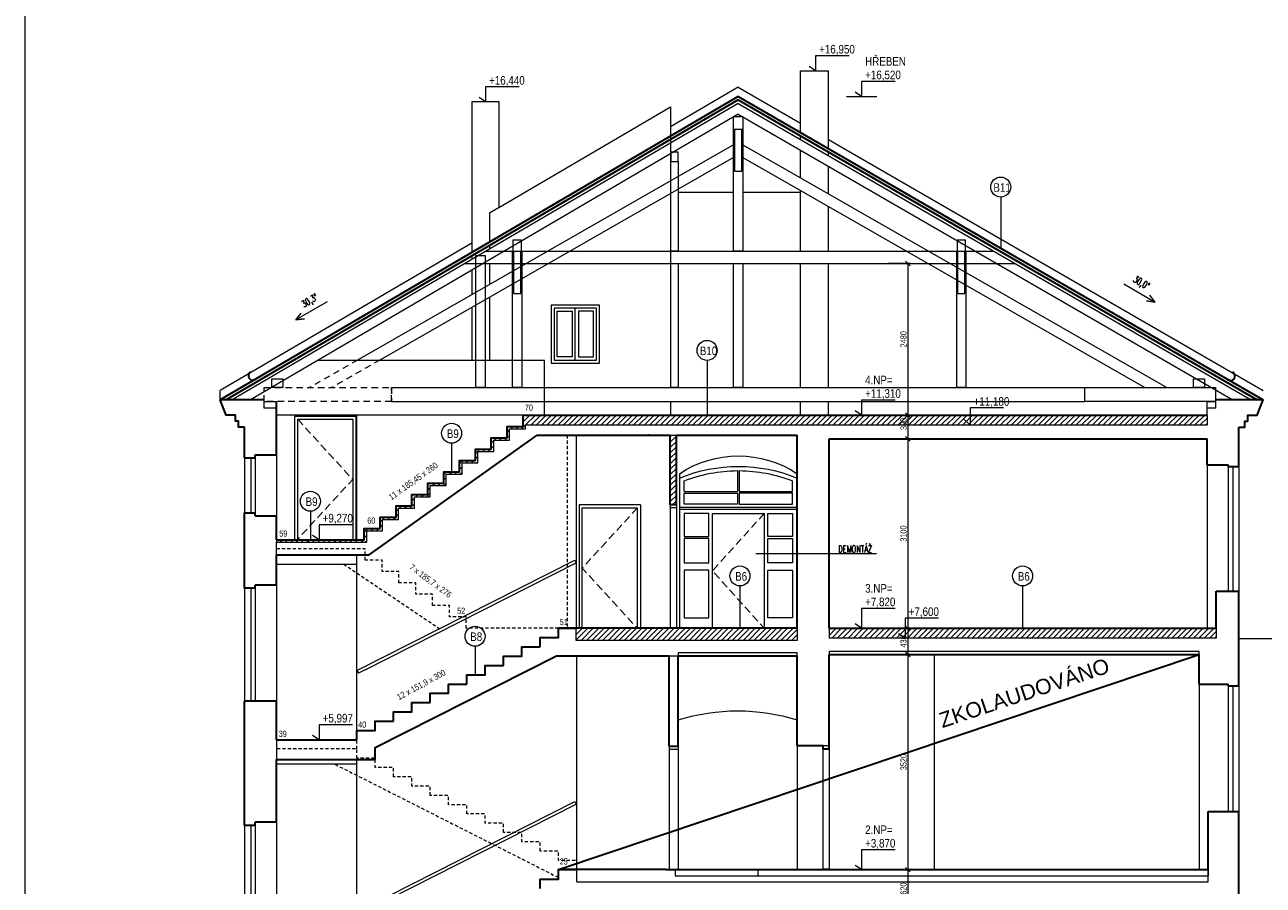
# Model space of a CAD drawing. Header units: millimetres. Extents: x -300958 to -108039, y 30118 to 292543.
# Tile 26 of 256: x -268233 to -247953, y 98273 to 112355. Entities that reach past the tile are written whole.
import ezdxf
from ezdxf.enums import TextEntityAlignment as Align

# ---------------------------------------------------------------- set-up
doc = ezdxf.new("R2010")
doc.units = ezdxf.units.MM
doc.header["$MEASUREMENT"] = 0
doc.linetypes.add('DGN Style 2', pattern=[879.857395, 527.914437, -351.942958])
doc.linetypes.add('HIDDEN', pattern=[0.375, 0.25, -0.125])
doc.layers.get('0').update_dxf_attribs({"lineweight": 13})
doc.layers.get('Defpoints').update_dxf_attribs({"color": 3, "lineweight": 13})
for name, color, linetype, lineweight in [('A_Vodorovné prvky krovu', 133, 'Continuous', 9), ('A_Řezy', 182, 'Continuous', 9), ('BOURÁNÍ', 40, 'Continuous', 13), ('dims', 7, 'Continuous', 9), ('ETAPY', 7, 'Continuous', 0), ('legenda', 7, 'Continuous', 13), ('Materiály', 1, 'Continuous', 13), ('RAMECEK', 7, 'Continuous', 0), ('schody', 7, 'Continuous', 13), ('tenka', 7, 'Continuous', 13), ('výškové kóty', 7, 'Continuous', 13), ('walls', 7, 'Continuous', 13)]:
    doc.layers.add(name, color=color, linetype=linetype, lineweight=lineweight)
doc.styles.add('GENERATED_STYLE_8', font='arial.ttf')
doc.styles.add('STYLE-0', font='ARIALN.TTF')
doc.styles.add('Style-Arial', font='arial.ttf')
doc.dimstyles.new('arch', dxfattribs={"dimscale": 50, "dimtxt": 2.5, "dimasz": 2.5, "dimexe": 1.25, "dimexo": 0.9, "dimtad": 1, "dimdec": 0, "dimtxsty": 'STYLE-0', "dimblk": 'ARCHTICK', "dimcen": 2.5, "dimadec": 0, "dimazin": 0, "dimtfac": 1, "dimtdec": 0, "dimtmove": 2, "dimatfit": 3, "dimldrblk": 'ARCHTICK', "dimfxl": 0, "dimarcsym": 0})
pattern_1 = [(45, (-3e-11, 600), (-44.194174, 44.194174), [])]

# ---------------------------------------------------------------- blocks, each defined once
blk = doc.blocks.new('_ArchTick')
at = {"color": 0, "linetype": 'ByBlock', "flags": 128}
blk.add_lwpolyline([(-0.5, -0.5), (0.5, 0.5)], dxfattribs=at)
blk = doc.blocks.new('*D577')
at = {"layer": 'Defpoints', "color": 0, "linetype": 'Continuous'}
for p in [(-254170, 98528), (-254170, 97908), (-253773, 97908)]:
    blk.add_point(p, dxfattribs=at)
at = {"layer": 'dims', "color": 0, "linetype": 'Continuous', "lineweight": -2}
for p, q in [((-254095, 98528), (-253736, 98528)), ((-254095, 97908), (-253736, 97908))]:
    blk.add_line(p, q, dxfattribs=at)
at = {"layer": 'dims', "linetype": 'Continuous', "lineweight": 0}
blk.add_line((-253773, 98528), (-253773, 97908), dxfattribs=at)
at = {"layer": 'dims', "linetype": 'Continuous', "lineweight": 0, "xscale": 75, "yscale": 75, "zscale": 75}
for p, rotation in [((-253773, 98528), 90), ((-253773, 97908), 270)]:
    blk.add_blockref('_ArchTick', p, dxfattribs=dict(at, rotation=rotation))
at = {"layer": 'dims', "color": 0, "linetype": 'Continuous', "insert": (-253843, 98218), "char_height": 100, "attachment_point": 5, "rotation": 90, "style": 'STYLE-0'}
blk.add_mtext('620', dxfattribs=at)
blk = doc.blocks.new('*D578')
at = {"layer": 'Defpoints', "color": 0, "linetype": 'Continuous'}
for p in [(-254170, 102048), (-254170, 98528), (-253773, 98528)]:
    blk.add_point(p, dxfattribs=at)
at = {"layer": 'dims', "color": 0, "linetype": 'Continuous', "lineweight": -2}
for p, q in [((-254095, 102048), (-253736, 102048)), ((-254095, 98528), (-253736, 98528))]:
    blk.add_line(p, q, dxfattribs=at)
at = {"layer": 'dims', "linetype": 'Continuous', "lineweight": 0}
blk.add_line((-253773, 102048), (-253773, 98528), dxfattribs=at)
at = {"layer": 'dims', "linetype": 'Continuous', "lineweight": 0, "xscale": 75, "yscale": 75, "zscale": 75}
for p, rotation in [((-253773, 102048), 90), ((-253773, 98528), 270)]:
    blk.add_blockref('_ArchTick', p, dxfattribs=dict(at, rotation=rotation))
at = {"layer": 'dims', "color": 0, "linetype": 'Continuous', "insert": (-253843, 100288), "char_height": 100, "attachment_point": 5, "rotation": 90, "style": 'STYLE-0'}
blk.add_mtext('3520', dxfattribs=at)
blk = doc.blocks.new('*D579')
at = {"layer": 'Defpoints', "color": 0, "linetype": 'Continuous'}
for p in [(-254170, 102478), (-254170, 102048), (-253773, 102048)]:
    blk.add_point(p, dxfattribs=at)
at = {"layer": 'dims', "color": 0, "linetype": 'Continuous', "lineweight": -2}
for p, q in [((-254095, 102478), (-253736, 102478)), ((-254095, 102048), (-253736, 102048))]:
    blk.add_line(p, q, dxfattribs=at)
at = {"layer": 'dims', "linetype": 'Continuous', "lineweight": 0}
blk.add_line((-253773, 102478), (-253773, 102048), dxfattribs=at)
at = {"layer": 'dims', "linetype": 'Continuous', "lineweight": 0, "xscale": 75, "yscale": 75, "zscale": 75}
for p, rotation in [((-253773, 102478), 90), ((-253773, 102048), 270)]:
    blk.add_blockref('_ArchTick', p, dxfattribs=dict(at, rotation=rotation))
at = {"layer": 'dims', "color": 0, "linetype": 'Continuous', "insert": (-253843, 102263), "char_height": 100, "attachment_point": 5, "rotation": 90, "style": 'STYLE-0'}
blk.add_mtext('430', dxfattribs=at)
blk = doc.blocks.new('*D580')
at = {"layer": 'Defpoints', "color": 0, "linetype": 'Continuous'}
for p in [(-254170, 105578), (-254170, 102478), (-253773, 102478)]:
    blk.add_point(p, dxfattribs=at)
at = {"layer": 'dims', "color": 0, "linetype": 'Continuous', "lineweight": -2}
for p, q in [((-254095, 105578), (-253736, 105578)), ((-254095, 102478), (-253736, 102478))]:
    blk.add_line(p, q, dxfattribs=at)
at = {"layer": 'dims', "linetype": 'Continuous', "lineweight": 0}
blk.add_line((-253773, 105578), (-253773, 102478), dxfattribs=at)
at = {"layer": 'dims', "linetype": 'Continuous', "lineweight": 0, "xscale": 75, "yscale": 75, "zscale": 75}
for p, rotation in [((-253773, 105578), 90), ((-253773, 102478), 270)]:
    blk.add_blockref('_ArchTick', p, dxfattribs=dict(at, rotation=rotation))
at = {"layer": 'dims', "color": 0, "linetype": 'Continuous', "insert": (-253843, 104028), "char_height": 100, "attachment_point": 5, "rotation": 90, "style": 'STYLE-0'}
blk.add_mtext('3100', dxfattribs=at)
blk = doc.blocks.new('*D581')
at = {"layer": 'Defpoints', "color": 0, "linetype": 'Continuous'}
for p in [(-254170, 105968), (-254170, 105578), (-253773, 105578)]:
    blk.add_point(p, dxfattribs=at)
at = {"layer": 'dims', "color": 0, "linetype": 'Continuous', "lineweight": -2}
for p, q in [((-254095, 105968), (-253736, 105968)), ((-254095, 105578), (-253736, 105578))]:
    blk.add_line(p, q, dxfattribs=at)
at = {"layer": 'dims', "linetype": 'Continuous', "lineweight": 0}
blk.add_line((-253773, 105968), (-253773, 105578), dxfattribs=at)
at = {"layer": 'dims', "linetype": 'Continuous', "lineweight": 0, "xscale": 75, "yscale": 75, "zscale": 75}
for p, rotation in [((-253773, 105968), 90), ((-253773, 105578), 270)]:
    blk.add_blockref('_ArchTick', p, dxfattribs=dict(at, rotation=rotation))
at = {"layer": 'dims', "color": 0, "linetype": 'Continuous', "insert": (-253843, 105823), "char_height": 100, "attachment_point": 5, "rotation": 90, "style": 'STYLE-0'}
blk.add_mtext('390', dxfattribs=at)
blk = doc.blocks.new('*D582')
at = {"layer": 'Defpoints', "color": 0, "linetype": 'Continuous'}
for p in [(-254170, 108448), (-254170, 105968), (-253773, 105968)]:
    blk.add_point(p, dxfattribs=at)
at = {"layer": 'dims', "color": 0, "linetype": 'Continuous', "lineweight": -2}
for p, q in [((-254095, 108448), (-253736, 108448)), ((-254095, 105968), (-253736, 105968))]:
    blk.add_line(p, q, dxfattribs=at)
at = {"layer": 'dims', "linetype": 'Continuous', "lineweight": 0}
blk.add_line((-253773, 108448), (-253773, 105968), dxfattribs=at)
at = {"layer": 'dims', "linetype": 'Continuous', "lineweight": 0, "xscale": 75, "yscale": 75, "zscale": 75}
for p, rotation in [((-253773, 108448), 90), ((-253773, 105968), 270)]:
    blk.add_blockref('_ArchTick', p, dxfattribs=dict(at, rotation=rotation))
at = {"layer": 'dims', "color": 0, "linetype": 'Continuous', "insert": (-253843, 107208), "char_height": 100, "attachment_point": 5, "rotation": 90, "style": 'STYLE-0'}
blk.add_mtext('2480', dxfattribs=at)

msp = doc.modelspace()

# ---------------------------------------------------------------- hatches: boundary and pattern name
at = {"layer": 'BOURÁNÍ', "linetype": 'Continuous'}
h = msp.add_hatch(dxfattribs=at)
h.set_pattern_fill('ANSI31', color=256, scale=500, style=0)
h.paths.add_polyline_path([(-252752.4, 105808.2), (-252752.4, 105968.2), (-259812.6, 105968.2), (-260072.6, 105968.2), (-260072.6, 105808.2)])
h.paths.add_polyline_path([(-252752.4, 105968.2), (-252752.4, 105808.2), (-248872.6, 105808.2), (-248872.6, 105968.2)])
h.paths.add_polyline_path([(-253919, 105707.7), (-253919, 105938.6), (-253766.9, 105938.6), (-253766.9, 105707.7)], flags=9)
h = msp.add_hatch(dxfattribs=at)
h.set_pattern_fill('ANSI31', color=256, scale=500, style=0)
h.paths.add_polyline_path([(-261632.6, 104855.5), (-261632.6, 104670), (-261892.6, 104670), (-261892.6, 104484.6), (-262152.6, 104484.6), (-262152.6, 104299.1), (-262412.6, 104299.1), (-262412.6, 104113.7), (-262672.6, 104113.7), (-262672.6, 103928.2), (-262672.6, 103888.2), (-262632.6, 103888.2), (-262632.6, 104073.7), (-262372.6, 104073.7), (-262372.6, 104259.1), (-262112.6, 104259.1), (-262112.6, 104444.6), (-261852.6, 104444.6), (-261852.6, 104630), (-261592.6, 104630), (-261592.6, 104815.5), (-261332.6, 104815.5), (-261332.6, 105000.9), (-261072.6, 105000.9), (-261072.6, 105186.4), (-260812.6, 105186.4), (-260812.6, 105371.8), (-260552.6, 105371.8), (-260552.6, 105557.3), (-260292.6, 105557.3), (-260292.6, 105742.7), (-260032.6, 105742.7), (-260032.6, 105808.2), (-260072.6, 105808.2), (-260072.6, 105782.7), (-260332.6, 105782.7), (-260332.6, 105597.3), (-260592.6, 105597.3), (-260592.6, 105411.8), (-260852.6, 105411.8), (-260852.6, 105226.4), (-261112.6, 105226.4), (-261112.6, 105040.9), (-261372.6, 105040.9), (-261372.6, 104855.5)])
h = msp.add_hatch(dxfattribs=at)
h.set_pattern_fill('ANSI31', color=256, scale=500, style=0)
h.paths.add_polyline_path([(-257662.6, 104498.2), (-257562.6, 104498.2), (-257562.6, 105638.2), (-257662.6, 105638.2)])
h = msp.add_hatch(dxfattribs=at)
h.set_pattern_fill('ANSI31', color=256, scale=500, style=0)
h.set_pattern_definition(pattern_1)
h.paths.add_polyline_path([(-264112.6, 103928.1), (-264112.6, 103888.1), (-262672.6, 103888.1), (-262672.6, 103928.2)])
h = msp.add_hatch(dxfattribs=at)
h.set_pattern_fill('ANSI31', color=256, scale=500, style=0)
h.set_pattern_definition(pattern_1)
h.paths.add_polyline_path([(-255582.6, 102278.2), (-255582.6, 102478.2), (-259202.6, 102478.2), (-259202.6, 102278.2)])
h = msp.add_hatch(dxfattribs=at)
h.set_pattern_fill('ANSI31', color=256, scale=500, style=0)
h.set_pattern_definition(pattern_1)
h.paths.add_polyline_path([(-248722.6, 102318.2), (-248722.6, 102468.2), (-255062.6, 102468.2), (-255062.6, 102318.2)])
h.paths.add_polyline_path([(-249309.8, 102355.9), (-249309.8, 102170.4), (-249209.8, 102170.4), (-249209.8, 102355.9)], flags=9)

# ---------------------------------------------------------------- linework, layer by layer
at = {"layer": 'A_Vodorovné prvky krovu'}
for p, q in [((-256550.6, 111066.8), (-264834.6, 106218.2)), ((-256550.6, 111066.8), (-248152.6, 106218.2)), ((-256550, 110893.3), (-264537.7, 106218.2)), ((-256550, 110893.3), (-248452.6, 106218.2)), ((-256625, 110390.2), (-262781.8, 106868.2)), ((-256475, 110390.2), (-249531.5, 106418.2)), ((-256625, 110182.8), (-262419.3, 106868.2)), ((-256475, 110182.8), (-249894, 106418.2))]:
    msp.add_line(p, q, dxfattribs=at)
at = {"layer": 'A_Vodorovné prvky krovu', "linetype": 'DGN Style 2', "ltscale": 0.2}
for p, q in [((-262781.8, 106868.2), (-263568.5, 106418.2)), ((-262419.3, 106868.2), (-263206, 106418.2)), ((-262227.7, 106188.2), (-262227.7, 106418.2)), ((-250874.1, 106188.2), (-250874.1, 106418.2))]:
    msp.add_line(p, q, dxfattribs=at)
at = {"layer": 'A_Vodorovné prvky krovu'}
for points in [[(-256625, 108648.2), (-256625, 110648.2), (-256475, 110648.2), (-256475, 108648.2)], [(-257651.4, 108648.2), (-257651.4, 110118.2), (-257531.4, 110118.2), (-257531.4, 108648.2)], [(-260845.7, 106418.2), (-260845.7, 108578.2), (-260695.7, 108578.2), (-260695.7, 106418.2)], [(-260245.3, 106418.2), (-260245.3, 108648.2), (-260095.3, 108648.2), (-260095.3, 106418.2)], [(-252971.5, 106418.2), (-252971.5, 108648.2), (-252821.5, 108648.2), (-252821.5, 106418.2)], [(-257651.4, 106418.2), (-257651.4, 108448.2), (-257531.4, 108448.2), (-257531.4, 106418.2)], [(-256625, 106418.2), (-256625, 108448.2), (-256475, 108448.2), (-256475, 106418.2)]]:
    msp.add_lwpolyline(points, close=True, dxfattribs=at)
for points in [[(-256610, 110648.2), (-256610, 109959.5), (-256490, 109959.5), (-256490, 110648.2)], [(-260682.9, 108648.2), (-252361.4, 108648.2)], [(-261024.6, 108448.2), (-252015, 108448.2)], [(-250874.1, 106188.2), (-250874.1, 106418.2), (-248732.6, 106418.2), (-248732.6, 106188.2), (-250874.1, 106188.2)]]:
    msp.add_lwpolyline(points, dxfattribs=at)
at = {"layer": 'A_Vodorovné prvky krovu', "linetype": 'DGN Style 2', "ltscale": 0.2}
msp.add_lwpolyline([(-264312.6, 106188.2), (-264312.6, 106418.2), (-262227.7, 106418.2), (-262227.7, 106188.2), (-264312.6, 106188.2)], dxfattribs=at)
at = {"layer": 'A_Řezy', "ltscale": 0.4}
msp.add_line((-248872.6, 105968.2), (-248872.6, 106078.2), dxfattribs=at)
for points in [[(-256630, 110648.2), (-256470, 110648.2), (-256470, 110848.2), (-256630, 110848.2), (-256630, 110648.2)], [(-257651.4, 110118.2), (-257531.4, 110118.2), (-257531.4, 110268.2), (-257651.4, 110268.2), (-257651.4, 110118.2)], [(-260240.3, 108648.2), (-260100.3, 108648.2), (-260100.3, 108828.2), (-260240.3, 108828.2), (-260240.3, 108648.2)], [(-252966.5, 108648.2), (-252826.5, 108648.2), (-252826.5, 108828.2), (-252966.5, 108828.2), (-252966.5, 108648.2)], [(-264184.6, 106558.2), (-264004.6, 106558.2), (-264004.6, 106418.2), (-264184.6, 106418.2), (-264184.6, 106558.2)], [(-249095.4, 106558.2), (-248915.4, 106558.2), (-248915.4, 106418.2), (-249095.4, 106418.2), (-249095.4, 106558.2)], [(-264312.6, 106188.2), (-264112.6, 106188.2), (-264112.6, 106078.2), (-264312.6, 106078.2), (-264312.6, 106188.2)], [(-248872.6, 106188.2), (-248732.6, 106188.2), (-248732.6, 106078.2), (-248872.6, 106078.2), (-248872.6, 106188.2)]]:
    msp.add_lwpolyline(points, dxfattribs=at)
at = {"layer": 'BOURÁNÍ', "linetype": 'Continuous', "lineweight": 30}
for p, q in [((-256550.9, 111182.5), (-265032.6, 106218.2)), ((-256550.9, 111182.5), (-247952.6, 106218.2)), ((-256550.7, 111124.7), (-264933.6, 106218.2)), ((-256550.7, 111124.7), (-248052.6, 106218.2)), ((-259812.6, 105968.2), (-248872.6, 105968.2)), ((-257662.6, 104498.2), (-257662.6, 105638.2)), ((-257562.6, 104498.2), (-257562.6, 105638.2)), ((-257562.6, 104498.2), (-257662.6, 104498.2)), ((-264112.6, 103928.1), (-262672.6, 103928.2)), ((-255582.6, 102478.2), (-259492.6, 102478.2)), ((-255062.6, 102478.2), (-248722.6, 102478.2)), ((-264112.6, 100654.8), (-262792.6, 100654.8))]:
    msp.add_line(p, q, dxfattribs=at)
at = {"layer": 'BOURÁNÍ', "linetype": 'Continuous'}
for p, q in [((-257962.6, 110831.8), (-257657.6, 111010.3)), ((-257657.6, 111010.3), (-257657.6, 106418.2)), ((-260467.6, 109365.7), (-257962.6, 110831.8)), ((-260622.6, 109274.9), (-260462.6, 109368.6)), ((-260622.6, 109274.9), (-260622.6, 108799.3)), ((-260622.6, 108741.4), (-260622.6, 108683.5)), ((-260622.6, 108448.2), (-260622.6, 108103.4)), ((-260622.6, 107896), (-260622.6, 106868.2)), ((-259217.1, 106868.2), (-259217.1, 107718.2)), ((-263427.1, 106868.2), (-259722.6, 106868.2)), ((-259722.6, 105968.2), (-259722.6, 106868.2)), ((-262227.7, 106418.2), (-250874.1, 106418.2)), ((-262227.7, 106188.2), (-250874.1, 106188.2)), ((-257657.6, 106188.2), (-257657.6, 105968.2)), ((-259812.6, 105968.2), (-264112.6, 105968.2)), ((-264532.6, 105268.2), (-264532.6, 104368.1)), ((-264457.6, 105268.2), (-264457.6, 104368.1)), ((-248527.6, 105128.2), (-248527.6, 103088.2)), ((-248452.6, 105128.2), (-248452.6, 103088.2)), ((-259152.6, 104498.2), (-259152.6, 102478.2)), ((-258152.6, 104498.2), (-259152.6, 104498.2)), ((-258152.6, 104498.2), (-258152.6, 102478.2)), ((-257662.6, 104498.2), (-257662.6, 102478.2)), ((-257562.6, 104448.2), (-257662.6, 104448.2)), ((-257562.6, 104498.2), (-257562.6, 102478.2)), ((-264532.6, 103134.2), (-264532.6, 101284.2)), ((-264457.6, 103134.2), (-264457.6, 101284.2)), ((-248527.6, 101538.2), (-248527.6, 99478.2)), ((-248452.6, 101538.2), (-248452.6, 99478.2)), ((-264532.6, 99253.2), (-264532.6, 97304.2)), ((-264457.6, 99253.2), (-264457.6, 97304.2))]:
    msp.add_line(p, q, dxfattribs=at)
at = {"layer": 'BOURÁNÍ', "linetype": 'Continuous', "flags": 128}
for points in [[(-260462.6, 109368.6), (-260462.6, 111092.8), (-260912.6, 111092.8), (-260912.6, 108629.6)], [(-260912.6, 108571.7), (-260912.6, 108513.7)], [(-260912.6, 108339.9), (-260912.6, 107937.5)], [(-260912.6, 107730.1), (-260912.6, 106868.2)], [(-263762.6, 103928.1), (-263762.6, 105898.1), (-262862.6, 105898.1), (-262862.6, 103928.1), (-263762.6, 103928.1)], [(-259102.6, 102478.2), (-259102.6, 104448.2), (-258202.6, 104448.2), (-258202.6, 102478.2), (-259102.6, 102478.2)]]:
    msp.add_lwpolyline(points, dxfattribs=at)
at = {"layer": 'BOURÁNÍ', "linetype": 'Continuous'}
for points in [[(-260230.1, 108648.2), (-260230.5, 107959.5), (-260110.1, 107959.5), (-260110.1, 108648.2)], [(-252956.3, 108648.2), (-252956.7, 107959.5), (-252836.3, 107959.5), (-252836.3, 108648.2)]]:
    msp.add_lwpolyline(points, dxfattribs=at)
at = {"layer": 'BOURÁNÍ', "linetype": 'Continuous', "flags": 128}
for points in [[(-258819.1, 106818.2), (-258819.1, 107768.2), (-259615, 107768.2), (-259615, 106818.2)], [(-258869.1, 106868.2), (-258869.1, 107718.2), (-259565, 107718.2), (-259565, 106868.2)], [(-259515, 106918.2), (-259515, 107668.2), (-259267.1, 107668.2), (-259267.1, 106918.2)], [(-258919.1, 106918.2), (-258919.1, 107668.2), (-259167.1, 107668.2), (-259167.1, 106918.2)], [(-263812.6, 103928.1), (-263812.6, 105948.1), (-262812.6, 105948.1), (-262812.6, 103928.1)]]:
    msp.add_lwpolyline(points, close=True, dxfattribs=at)
at = {"layer": 'BOURÁNÍ', "linetype": 'HIDDEN', "ltscale": 500, "flags": 128}
for points in [[(-263762.6, 105898.1), (-262862.6, 104913.1), (-263762.6, 103938.1)], [(-258202.6, 104448.2), (-259102.6, 103463.2), (-258202.6, 102478.2)]]:
    msp.add_lwpolyline(points, dxfattribs=at)
at = {"layer": 'BOURÁNÍ', "linetype": 'Continuous', "lineweight": 30, "flags": 128}
for points in [[(-260072.6, 105808.2), (-260072.6, 105968.2), (-259812.6, 105968.2)], [(-260332.6, 105597.3), (-260332.6, 105782.7), (-260072.6, 105782.7), (-260072.6, 105808.2)], [(-260852.6, 105226.4), (-260852.6, 105411.8), (-260592.6, 105411.8), (-260592.6, 105597.3), (-260332.6, 105597.3)], [(-261372.6, 104855.5), (-261372.6, 105040.9), (-261112.6, 105040.9), (-261112.6, 105226.4), (-260852.6, 105226.4)], [(-261892.6, 104484.6), (-261892.6, 104670), (-261632.6, 104670), (-261632.6, 104855.5), (-261372.6, 104855.5)], [(-262412.6, 104113.7), (-262412.6, 104299.1), (-262152.6, 104299.1), (-262152.6, 104484.6), (-261892.6, 104484.6)], [(-263142.6, 103928.1), (-263142.6, 103928.1), (-262672.6, 103928.2), (-262672.6, 104113.7), (-262412.6, 104113.7)], [(-259792.6, 102173.8), (-259792.6, 102325.7), (-259492.6, 102325.7), (-259492.6, 102478.2), (-259192.6, 102478.2)], [(-260392.6, 101870), (-260392.6, 102021.9), (-260092.6, 102021.9), (-260092.6, 102173.8), (-259792.6, 102173.8)], [(-260992.6, 101566.2), (-260992.6, 101718.1), (-260692.6, 101718.1), (-260692.6, 101870), (-260392.6, 101870)], [(-261592.6, 101262.4), (-261592.6, 101414.3), (-261292.6, 101414.3), (-261292.6, 101566.2), (-260992.6, 101566.2)], [(-262192.6, 100958.6), (-262192.6, 101110.5), (-261892.6, 101110.5), (-261892.6, 101262.4), (-261592.6, 101262.4)], [(-262792.6, 100654.8), (-262792.6, 100806.7), (-262492.6, 100806.7), (-262492.6, 100958.6), (-262192.6, 100958.6)]]:
    msp.add_lwpolyline(points, dxfattribs=at)
at = {"layer": 'BOURÁNÍ', "linetype": 'Continuous', "lineweight": 30}
for centre, start, end in [((-264494.6, 106611.5), 120.00037, 325.77743), ((-248490.6, 106606.8), 214.22257, 59.99963)]:
    msp.add_arc(centre, 75, start, end, dxfattribs=at)
at = {"layer": 'dims', "linetype": 'Continuous', "flags": 128}
for points in [[(-250232.9, 108115.5), (-249723.7, 107817.5), (-249862.8, 107835.1), (-249723.7, 107817.5), (-249807.2, 107930.2)], [(-263282.3, 107822), (-263791.5, 107523.9), (-263652.4, 107541.5), (-263791.5, 107523.9), (-263708, 107636.6)]]:
    msp.add_lwpolyline(points, dxfattribs=at)
at = {"layer": 'ETAPY', "linetype": 'Continuous', "lineweight": 30}
msp.add_line((-259492.6, 98528.2), (-249002.6, 102048.2), dxfattribs=at)
at = {"layer": 'legenda', "linetype": 'Continuous', "lineweight": 0}
for p, q in [((-252251.7, 109535.8), (-252251.7, 108700.3)), ((-257059.5, 106862.2), (-257059.5, 105968.2)), ((-261242.6, 105506.6), (-261242.6, 105040.9)), ((-263555.7, 104393.7), (-263555.7, 103928.1)), ((-256521.3, 103171), (-256521.3, 102478.2)), ((-251892.6, 103171), (-251892.6, 102478.2)), ((-260859.7, 102183.7), (-260859.7, 101718.1))]:
    msp.add_line(p, q, dxfattribs=at)
at = {"layer": 'legenda', "linetype": 'Continuous'}
for p, q in [((-254287.1, 103698.1), (-256262.7, 103698.1)), ((-248352.6, 102313.2), (-247602.6, 102313.2))]:
    msp.add_line(p, q, dxfattribs=at)
at = {"layer": 'legenda', "linetype": 'Continuous', "lineweight": 0}
for centre in [(-252251.7, 109699.6), (-257059.5, 107026), (-261242.6, 105670.4), (-263555.7, 104557.5), (-256521.3, 103334.8), (-251892.6, 103334.8), (-260859.7, 102347.5)]:
    msp.add_circle(centre, 163.8, dxfattribs=at)
at = {"layer": 'Materiály', "linetype": 'Continuous'}
msp.add_line((-257682.6, 102028.2), (-257532.6, 102028.2), dxfattribs=at)
at = {"layer": 'Materiály', "linetype": 'Continuous', "flags": 128}
for points in [[(-257532.6, 102078.2), (-257532.6, 102028.2), (-255582.6, 102028.2), (-255582.6, 102078.2)], [(-255062.6, 102098.2), (-255062.6, 102048.2), (-249002.6, 102048.2), (-249002.6, 102098.2)]]:
    msp.add_lwpolyline(points, close=True, dxfattribs=at)
at = {"layer": 'RAMECEK', "linetype": 'Continuous', "lineweight": 0, "flags": 128}
msp.add_lwpolyline([(-268232.6, 87932.5), (-236732.6, 87932.5), (-236732.6, 112682.5), (-268232.6, 112682.5)], close=True, dxfattribs=at)
at = {"layer": 'schody', "linetype": 'DGN Style 2', "ltscale": 0.1}
for p, q in [((-259352.6, 105638.2), (-259352.6, 102478.2)), ((-263010.9, 103528.1), (-261418.1, 102456.5)), ((-259492.6, 102478.2), (-261002.6, 102478.2)), ((-263152.3, 100252.9), (-259492.6, 98399.9))]:
    msp.add_line(p, q, dxfattribs=at)
at = {"layer": 'schody', "linetype": 'DGN Style 2', "ltscale": 0.1, "flags": 128}
for points in [[(-262658.6, 103592.4), (-262658.6, 103778.1), (-264112.6, 103778.1), (-264112.6, 103778.1), (-264112.6, 103778.1)], [(-262106.6, 103221), (-262106.6, 103406.7), (-262382.6, 103406.7), (-262382.6, 103592.4), (-262658.6, 103592.4)], [(-261554.6, 102849.6), (-261554.6, 103035.3), (-261830.6, 103035.3), (-261830.6, 103221), (-262106.6, 103221)], [(-261002.6, 102478.2), (-261002.6, 102663.9), (-261278.6, 102663.9), (-261278.6, 102849.6), (-261554.6, 102849.6)], [(-262792.6, 100502.9), (-262792.6, 100654.8), (-264112.6, 100654.8), (-264112.6, 100654.8), (-264112.6, 100654.8)], [(-262792.6, 100351), (-262792.6, 100502.9), (-264112.6, 100502.9), (-264112.6, 100502.9), (-264112.6, 100502.9)], [(-262192.6, 100047.2), (-262192.6, 100199.1), (-262492.6, 100199.1), (-262492.6, 100351), (-262792.6, 100351)], [(-261592.6, 99743.4), (-261592.6, 99895.3), (-261892.6, 99895.3), (-261892.6, 100047.2), (-262192.6, 100047.2)], [(-260992.6, 99439.6), (-260992.6, 99591.5), (-261292.6, 99591.5), (-261292.6, 99743.4), (-261592.6, 99743.4)], [(-260392.6, 99135.8), (-260392.6, 99287.7), (-260692.6, 99287.7), (-260692.6, 99439.6), (-260992.6, 99439.6)], [(-259792.6, 98832), (-259792.6, 98983.9), (-260092.6, 98983.9), (-260092.6, 99135.8), (-260392.6, 99135.8)], [(-259192.6, 98528.2), (-259192.6, 98680.1), (-259492.6, 98680.1), (-259492.6, 98832), (-259792.6, 98832)]]:
    msp.add_lwpolyline(points, dxfattribs=at)
at = {"layer": 'tenka', "linetype": 'Continuous'}
for p, q in [((-255532.6, 111602.9), (-255072.6, 111602.9)), ((-255532.6, 110594.6), (-255532.6, 111602.9)), ((-255072.6, 110329), (-255072.6, 111602.9)), ((-256550.9, 111332.5), (-257657.6, 110684.7)), ((-256550.9, 111332.5), (-255532.6, 110744.6)), ((-255532.6, 110479.1), (-255532.6, 110536.8)), ((-255072.6, 110479), (-247952.6, 106368.2)), ((-255532.6, 109851.1), (-255532.6, 110305.9)), ((-255072.6, 110213.5), (-255072.6, 110271.2)), ((-255072.6, 109588), (-255072.6, 110040.3)), ((-256625, 109608.2), (-257531.4, 109608.2)), ((-255532.6, 109608.2), (-256475, 109608.2)), ((-255532.6, 108648.2), (-255532.6, 109643.7)), ((-255072.6, 108648.2), (-255072.6, 109380.6)), ((-260912.6, 108779.6), (-265032.6, 106368.2)), ((-255532.6, 106418.2), (-255532.6, 108448.2)), ((-255072.6, 106418.2), (-255072.6, 108448.2)), ((-265032.6, 106218.2), (-265032.6, 106368.2)), ((-255532.6, 105968.2), (-255532.6, 106188.2)), ((-255072.6, 105968.2), (-255072.6, 106188.2)), ((-262792.5, 103928.1), (-262792.6, 105968.2)), ((-248872.6, 105968.2), (-248872.6, 105808.2)), ((-260032.6, 105808.2), (-248872.6, 105808.2)), ((-259202.6, 105638.2), (-259202.6, 102478.2)), ((-257662.6, 105638.2), (-257562.6, 105638.2)), ((-264632.6, 105268.2), (-264632.6, 104368.1)), ((-264457.6, 105268.2), (-264632.6, 105268.2)), ((-264112.6, 105318.2), (-264112.6, 104318.1)), ((-256562.6, 105058.2), (-256562.6, 104718.2)), ((-256532.6, 105058.2), (-256532.6, 104718.2)), ((-248872.6, 105153.2), (-248872.6, 102478.2)), ((-248352.6, 105128.2), (-248352.6, 103088.2)), ((-257512.6, 105008.2), (-257512.6, 102478.2)), ((-257432.6, 104718.2), (-257432.6, 104892.5)), ((-255662.6, 104718.2), (-255662.6, 104892.5)), ((-257432.6, 104718.2), (-256562.6, 104718.2)), ((-256532.6, 104718.2), (-255662.6, 104718.2)), ((-257512.6, 104458.2), (-255582.6, 104458.2)), ((-255062.6, 104558.2), (-255062.6, 102478.2)), ((-264457.6, 104368.1), (-264632.6, 104368.1)), ((-264112.6, 104318.1), (-264457.6, 104318.1)), ((-257512.6, 104428.2), (-255582.6, 104428.2)), ((-264112.6, 103928.1), (-264112.6, 103888.1)), ((-264112.6, 103678.1), (-264112.6, 103678.1)), ((-262792.6, 100806.7), (-262792.6, 103678.1)), ((-264110.9, 103528.1), (-262792.6, 103528.1)), ((-262792.6, 101786.2), (-259225, 103593.8)), ((-262658.8, 101797.9), (-259202.4, 103549.2)), ((-264632.6, 103134.2), (-264632.6, 101284.2)), ((-264112.6, 103184.2), (-264112.6, 101284.2)), ((-259202.6, 102278.2), (-259202.6, 102478.2)), ((-255582.6, 102478.2), (-255582.6, 102278.2)), ((-255062.6, 102478.2), (-255062.6, 102318.2)), ((-248722.6, 102478.2), (-248722.6, 102318.2)), ((-255582.6, 102278.2), (-259202.6, 102278.2)), ((-248722.6, 102318.2), (-255062.6, 102318.2)), ((-259192.6, 98528.2), (-259192.6, 102028.2)), ((-257532.6, 102028.2), (-257532.6, 98528.2)), ((-253342.6, 102048.2), (-253342.6, 98528.2)), ((-262792.6, 101786.2), (-262770, 101741.6)), ((-262658.8, 101797.9), (-262770, 101741.6)), ((-249002.6, 101563.2), (-249002.6, 98528.2)), ((-248352.6, 101538.2), (-248352.6, 99478.2)), ((-257682.6, 100548.2), (-257682.6, 98528.2)), ((-257682.6, 100498.2), (-257532.6, 100498.2)), ((-257532.6, 100548.2), (-257532.6, 98528.2)), ((-255582.6, 100558.2), (-255582.6, 98528.2)), ((-255162.6, 100558.2), (-255062.6, 100558.2)), ((-255162.6, 100498.2), (-255162.6, 98528.2)), ((-255062.6, 100498.2), (-255062.6, 98528.2)), ((-264112.6, 100328.2), (-264112.6, 100328.2)), ((-262792.6, 96825.4), (-262792.6, 100328.2)), ((-262658.8, 97904), (-259225, 99643.8)), ((-262658.8, 97847.9), (-259202.4, 99599.2)), ((-264632.6, 99253.2), (-264632.6, 97304.2)), ((-264112.6, 99303.2), (-264112.6, 97304.2)), ((-259192.6, 98328.2), (-259192.6, 98528.2)), ((-257582.6, 98528.2), (-257582.6, 98428.2)), ((-257582.6, 98428.2), (-255582.6, 98428.2)), ((-256230.1, 98528.2), (-256230.1, 98428.2)), ((-255582.6, 98428.2), (-248852.6, 98428.2)), ((-248852.6, 98528.2), (-248852.6, 98428.2)), ((-248852.6, 98328.2), (-248852.6, 98528.2)), ((-259192.6, 98328.2), (-248852.6, 98328.2))]:
    msp.add_line(p, q, dxfattribs=at)
at = {"layer": 'tenka', "linetype": 'DGN Style 2'}
for p, q in [((-264112.6, 103678.1), (-264112.6, 103888.1)), ((-259225, 103593.8), (-259202.4, 103549.2)), ((-264112.6, 100654.8), (-264112.6, 100328.2)), ((-259225, 99643.8), (-259202.4, 99599.2))]:
    msp.add_line(p, q, dxfattribs=at)
at = {"layer": 'tenka', "linetype": 'Continuous', "flags": 128}
for points in [[(-264112.6, 103888.1), (-262632.6, 103888.2), (-262632.6, 104073.7), (-262372.6, 104073.7), (-262372.6, 104259.1), (-262112.6, 104259.1), (-262112.6, 104444.6), (-261852.6, 104444.6), (-261852.6, 104630), (-261592.6, 104630), (-261592.6, 104815.5), (-261332.6, 104815.5), (-261332.6, 105000.9), (-261072.6, 105000.9), (-261072.6, 105186.4), (-260812.6, 105186.4), (-260812.6, 105371.8), (-260552.6, 105371.8), (-260552.6, 105557.3), (-260292.6, 105557.3), (-260292.6, 105742.7), (-260032.6, 105742.7), (-260032.6, 105808.2)], [(-257032.6, 103978.2), (-257032.6, 104358.2), (-257432.6, 104358.2), (-257432.6, 103978.2), (-257032.6, 103978.2)], [(-256972.6, 102478.2), (-256972.6, 104358.2), (-256122.6, 104358.2), (-256122.6, 102478.2), (-256972.6, 102478.2)], [(-256062.6, 103978.2), (-256062.6, 104358.2), (-255662.6, 104358.2), (-255662.6, 103978.2), (-256062.6, 103978.2)], [(-257032.6, 103548.2), (-257032.6, 103948.2), (-257432.6, 103948.2), (-257432.6, 103548.2), (-257032.6, 103548.2)], [(-256062.6, 103548.2), (-256062.6, 103948.2), (-255662.6, 103948.2), (-255662.6, 103548.2), (-256062.6, 103548.2)], [(-257032.6, 102648.2), (-257032.6, 103428.2), (-257432.6, 103428.2), (-257432.6, 102648.2), (-257032.6, 102648.2)], [(-256062.6, 102648.2), (-256062.6, 103428.2), (-255662.6, 103428.2), (-255662.6, 102648.2), (-256062.6, 102648.2)], [(-262792.6, 100101), (-262792.6, 100252.9), (-264112.6, 100252.9), (-264112.6, 100252.9), (-264112.6, 100252.9)]]:
    msp.add_lwpolyline(points, dxfattribs=at)
for points in [[(-257432.6, 104508.2), (-257432.6, 104688.2), (-256562.6, 104688.2), (-256562.6, 104508.2)], [(-256532.6, 104688.2), (-256532.6, 104508.2), (-255662.6, 104508.2), (-255662.6, 104688.2)]]:
    msp.add_lwpolyline(points, close=True, dxfattribs=at)
at = {"layer": 'tenka', "linetype": 'HIDDEN', "ltscale": 500, "flags": 128}
msp.add_lwpolyline([(-256122.6, 104358.2), (-256972.6, 103418.2), (-256122.6, 102478.2)], dxfattribs=at)
at = {"layer": 'tenka', "linetype": 'Continuous', "extrusion": (0, 0, -1)}
for centre, radius, start, end in [((256547.6, 103547.6), 1750.6, 56.54705, 123.45295), ((256547.6, 102612.1), 2516.1, 67.44755, 112.55245), ((256547.6, 102612.1), 2446.1, 68.78925, 89.64865), ((256547.6, 102612.1), 2446.1, 90.35135, 111.21075), ((256557.6, 97884.4), 3243.7, 72.50768, 107.49232)]:
    msp.add_arc(centre, radius, start, end, dxfattribs=at)
at = {"layer": 'výškové kóty', "linetype": 'Continuous'}
msp.add_line((-254779.1, 111182.5), (-254279.1, 111182.5), dxfattribs=at)
at = {"layer": 'výškové kóty', "linetype": 'Continuous', "flags": 128}
for points in [[(-254733.9, 111848.4), (-255282.6, 111848.4), (-255282.6, 111602.9), (-255389, 111673.4)], [(-260138.9, 111338.2), (-260687.6, 111338.2), (-260687.6, 111092.8), (-260794, 111163.2)], [(-253980.4, 111427.9), (-254529.1, 111427.9), (-254529.1, 111182.5), (-254635.6, 111252.9)]]:
    msp.add_lwpolyline(points, dxfattribs=at)
at = {"layer": 'výškové kóty', "linetype": 'Continuous', "lineweight": 0, "flags": 128}
for points in [[(-253980.4, 106213.6), (-254529.1, 106213.6), (-254529.1, 105968.2), (-254635.6, 106038.6)], [(-252203.7, 106083.6), (-252752.4, 106083.6), (-252752.4, 105808.2), (-252858.8, 105908.6)], [(-262863.9, 104173.5), (-263412.6, 104173.5), (-263412.6, 103928.1), (-263519, 103998.5)], [(-253980.4, 102803.6), (-254529.1, 102803.6), (-254529.1, 102478.2), (-254635.6, 102548.6)], [(-253267.4, 102643.6), (-253816.1, 102643.6), (-253816.1, 102318.2), (-253922.5, 102388.6)], [(-262863.9, 100900.2), (-263412.6, 100900.2), (-263412.6, 100654.8), (-263519, 100725.2)], [(-253980.4, 98853.6), (-254529.1, 98853.6), (-254529.1, 98528.2), (-254635.6, 98598.6)]]:
    msp.add_lwpolyline(points, dxfattribs=at)
at = {"layer": 'walls', "linetype": 'Continuous', "lineweight": 30}
for p, q in [((-264312.6, 106218.2), (-265032.6, 106218.2)), ((-264112.6, 105318.2), (-264112.6, 106188.2)), ((-247952.6, 106218.2), (-248732.6, 106218.2)), ((-264632.6, 105268.2), (-264632.6, 105768.2)), ((-248352.6, 105128.2), (-248352.6, 105768.2)), ((-262592.8, 103678.1), (-259844.7, 105638.2)), ((-259844.7, 105638.2), (-257662.6, 105638.2)), ((-257562.6, 105638.2), (-255582.6, 105638.2)), ((-255582.6, 102478.2), (-255582.6, 105638.2)), ((-255062.6, 105578.2), (-248872.6, 105578.2)), ((-255062.6, 102478.2), (-255062.6, 105578.2)), ((-248872.6, 105153.2), (-248872.6, 105578.2)), ((-248872.6, 105153.2), (-248872.6, 105578.2)), ((-264632.6, 105268.2), (-264457.6, 105268.2)), ((-264457.6, 105318.2), (-264112.6, 105318.2)), ((-264457.6, 105268.2), (-264457.6, 105318.2)), ((-248872.6, 105153.2), (-248527.6, 105153.2)), ((-248527.6, 105128.2), (-248527.6, 105153.2)), ((-248527.6, 105128.2), (-248352.6, 105128.2)), ((-264632.6, 103134.2), (-264632.6, 104368.1)), ((-264632.6, 104368.1), (-264457.6, 104368.1)), ((-264457.6, 104318.1), (-264457.6, 104368.1)), ((-264457.6, 104318.1), (-264112.6, 104318.1)), ((-264112.6, 103928.1), (-264112.6, 104318.1)), ((-264112.6, 103678.1), (-262592.8, 103678.1)), ((-264112.6, 103184.2), (-264112.6, 103678.1)), ((-264457.6, 103134.2), (-264632.6, 103134.2)), ((-264112.6, 103184.2), (-264457.6, 103184.2)), ((-264457.6, 103134.2), (-264457.6, 103184.2)), ((-248722.6, 102478.2), (-248722.6, 103088.2)), ((-248722.6, 103088.2), (-248352.6, 103088.2)), ((-248352.6, 101538.2), (-248352.6, 103088.2)), ((-262492.6, 100526.5), (-259526.7, 102028.2)), ((-259526.7, 102028.2), (-257682.6, 102028.2)), ((-257682.6, 100548.2), (-257682.6, 102028.2)), ((-257532.6, 102028.2), (-255582.6, 102028.2)), ((-257532.6, 100548.2), (-257532.6, 102028.2)), ((-255582.6, 100558.2), (-255582.6, 102028.2)), ((-255062.6, 102048.2), (-249002.6, 102048.2)), ((-255062.6, 100498.2), (-255062.6, 102048.2)), ((-249002.6, 101563.2), (-249002.6, 102048.2)), ((-249002.6, 101563.2), (-248527.6, 101563.2)), ((-248527.6, 101538.2), (-248527.6, 101563.2)), ((-248527.6, 101538.2), (-248352.6, 101538.2)), ((-264632.6, 99253.2), (-264632.6, 101284.2)), ((-264112.6, 101284.2), (-264632.6, 101284.2)), ((-264112.6, 100654.8), (-264112.6, 101284.2)), ((-262492.6, 100328.2), (-262492.6, 100526.5)), ((-257682.6, 100548.2), (-257532.6, 100548.2)), ((-255062.6, 100498.2), (-255162.6, 100498.2)), ((-264112.6, 100328.2), (-262492.6, 100328.2)), ((-264112.6, 99303.2), (-264112.6, 100328.2)), ((-248852.6, 98528.2), (-248852.6, 99478.2)), ((-248852.6, 99478.2), (-248352.6, 99478.2)), ((-248352.6, 97668.2), (-248352.6, 99478.2)), ((-264457.6, 99253.2), (-264632.6, 99253.2)), ((-264112.6, 99303.2), (-264457.6, 99303.2)), ((-264457.6, 99253.2), (-264457.6, 99303.2)), ((-257732.6, 98528.2), (-259492.6, 98528.2)), ((-257732.6, 98528.2), (-255582.6, 98528.2)), ((-255582.6, 98528.2), (-248852.6, 98528.2)), ((-255062.6, 98528.2), (-255162.6, 98528.2))]:
    msp.add_line(p, q, dxfattribs=at)
at = {"layer": 'walls', "linetype": 'Continuous', "lineweight": 30, "flags": 128}
for points in [[(-264632.6, 105768.2), (-264732.6, 105768.2), (-264732.6, 105868.2), (-264782.6, 105868.2), (-264782.6, 105968.2), (-264932.6, 105968.2), (-265032.6, 106218.2)], [(-248352.6, 105768.2), (-248252.6, 105768.2), (-248252.6, 105868.2), (-248202.6, 105868.2), (-248202.6, 105968.2), (-248052.6, 105968.2), (-247952.6, 106218.2)], [(-255582.6, 100558.2), (-255162.6, 100558.2), (-255162.6, 100498.2)], [(-259792.6, 98218.6), (-259792.6, 98373.4), (-259492.6, 98373.4), (-259492.6, 98528.2), (-259192.6, 98528.2)]]:
    msp.add_lwpolyline(points, dxfattribs=at)
at = {"layer": 'walls', "linetype": 'Continuous', "lineweight": 30}
msp.add_point((-258012.6, 105638.2), dxfattribs=at)

# ---------------------------------------------------------------- texts
at = {"layer": 'dims', "linetype": 'Continuous', "char_height": 112, "line_spacing_factor": 0.765173, "style": 'Style-Arial'}
for s, insert, attachment_point, rotation in [('{\\Fromans|c238;\\W0.71429;30,0°}', (-249833.9, 108050.7), 6, 329.65884), ('{\\Fromans|c238;\\W0.71429;30,3°}', (-263681.3, 107757.2), 4, 30.34116)]:
    msp.add_mtext(s, dxfattribs=dict(at, insert=insert, attachment_point=attachment_point, rotation=rotation))
at = {"layer": 'ETAPY', "linetype": 'Continuous', "lineweight": 30, "insert": (-253287, 101080.8), "char_height": 250, "width": 1917.071, "attachment_point": 1, "rotation": 18.37943, "style": 'GENERATED_STYLE_8'}
msp.add_mtext('\\A1;ZKOLAUDOVÁNO', dxfattribs=at)
at = {"layer": 'legenda', "linetype": 'Continuous', "lineweight": 0, "char_height": 140, "width": 1046.843, "attachment_point": 1, "style": 'STYLE-0'}
for s, insert in [('B11', (-252370.9, 109762.3)), ('B10', (-257178.6, 107088.8)), ('B9', (-261321.4, 105733.1)), ('B9', (-263634.5, 104620.3)), ('B6', (-256600.1, 103397.5)), ('B6', (-251971.4, 103397.5)), ('B8', (-260938.5, 102410.3))]:
    msp.add_mtext(s, dxfattribs=dict(at, insert=insert))
at = {"layer": 'legenda', "linetype": 'Continuous', "lineweight": 0, "insert": (-254912.9, 103775.8), "char_height": 112, "attachment_point": 4, "rotation": 0.00116, "line_spacing_factor": 0.765173, "style": 'Style-Arial'}
msp.add_mtext('{\\Fromans|c238;\\W0.71429;DEMONTÁŽ}', dxfattribs=at)
at = {"layer": 'schody', "linetype": 'Continuous', "style": 'STYLE-0'}
for s, p in [('70', (-259976.7, 106089.7)), ('60', (-262557, 104241.4)), ('59', (-263998.8, 104028.4)), ('52', (-261085.7, 102765.9)), ('51', (-259406.9, 102580.2)), ('39', (-264008.6, 100750.6)), ('40', (-262706.9, 100902.5)), ('25', (-259406.9, 98662.5))]:
    msp.add_text(s, height=100, dxfattribs=at).set_placement(p, align=Align.MIDDLE_CENTER)
at = {"layer": 'schody', "linetype": 'Continuous', "lineweight": 0, "style": 'STYLE-0'}
for s, rotation, p in [('11 x 185,45 x 260', 35.57962, (-261871.2, 104887.5)), ('7 x 185,7 x 276', 323.4601, (-261587.6, 103254.6)), ('12 x 151,9 x 300', 28.64057, (-261740.7, 101554.4))]:
    msp.add_text(s, height=100, rotation=rotation, dxfattribs=at).set_placement(p, align=Align.MIDDLE_CENTER)
at = {"layer": 'výškové kóty', "linetype": 'Continuous', "lineweight": 0, "char_height": 140, "width": 1046.843, "attachment_point": 1, "style": 'STYLE-0'}
for s, insert in [('+16,950', (-255224.8, 112025.2)), ('HŘEBEN', (-254471.4, 111825.6)), ('+16,520', (-254471.4, 111604.8)), ('+16,440', (-260629.8, 111515)), ('4.NP=', (-254471.4, 106611.2)), ('+11,310', (-254471.4, 106390.5)), ('+11,180', (-252694.6, 106260.5)), ('+9,270', (-263354.8, 104350.4)), ('3.NP=', (-254471.4, 103201.2)), ('+7,820', (-254471.4, 102980.5)), ('+7,600', (-253758.3, 102820.5)), ('+5,997', (-263354.8, 101077.1)), ('2.NP=', (-254471.4, 99251.2)), ('+3,870', (-254471.4, 99030.5))]:
    msp.add_mtext(s, dxfattribs=dict(at, insert=insert))

# ---------------------------------------------------------------- dimensions: what is measured, and where the dimension line sits
at = {"layer": 'dims', "linetype": 'Continuous'}
for base, p1, p2, picture, middle in [((-253773.1, 105968.2), (-254170.1, 108448.2), (-254170.1, 105968.2), '*D582', (-253842.9, 107208.2)), ((-253773.1, 102478.2), (-254170.1, 105578.2), (-254170.1, 102478.2), '*D580', (-253842.9, 104028.2)), ((-253773.1, 102048.2), (-254170.1, 102478.2), (-254170.1, 102048.2), '*D579', (-253842.9, 102263.2)), ((-253773.1, 98528.2), (-254170.1, 102048.2), (-254170.1, 98528.2), '*D578', (-253842.9, 100288.2)), ((-253773.1, 97908.2), (-254170.1, 98528.2), (-254170.1, 97908.2), '*D577', (-253842.9, 98218.2))]:
    dim = msp.add_linear_dim(base=base, p1=p1, p2=p2, angle=90, dimstyle='arch', override={"dimtxt": 2, "dimasz": 1.5, "dimexe": 0.75, "dimexo": 1.5, "dimgap": 0.375, "dimcen": 0.05, "dimclrd": 256, "dimlwd": 0}, dxfattribs=at)
    dim.commit()
    dim.dimension.update_dxf_attribs({"geometry": picture, "text_midpoint": middle})
dim = msp.add_linear_dim(base=(-253773.1, 105578.2), p1=(-254170.1, 105968.2), p2=(-254170.1, 105578.2), angle=90, dimstyle='arch', override={"dimtxt": 2, "dimasz": 1.5, "dimexe": 0.75, "dimexo": 1.5, "dimgap": 0.375, "dimcen": 0.05, "dimclrd": 256, "dimlwd": 0}, dxfattribs=at)
dim.commit()
dim.dimension.update_dxf_attribs({"geometry": '*D581', "text_midpoint": (-253842.9, 105823.2), "dimtype": 160})

doc.saveas('drawing.dxf')
